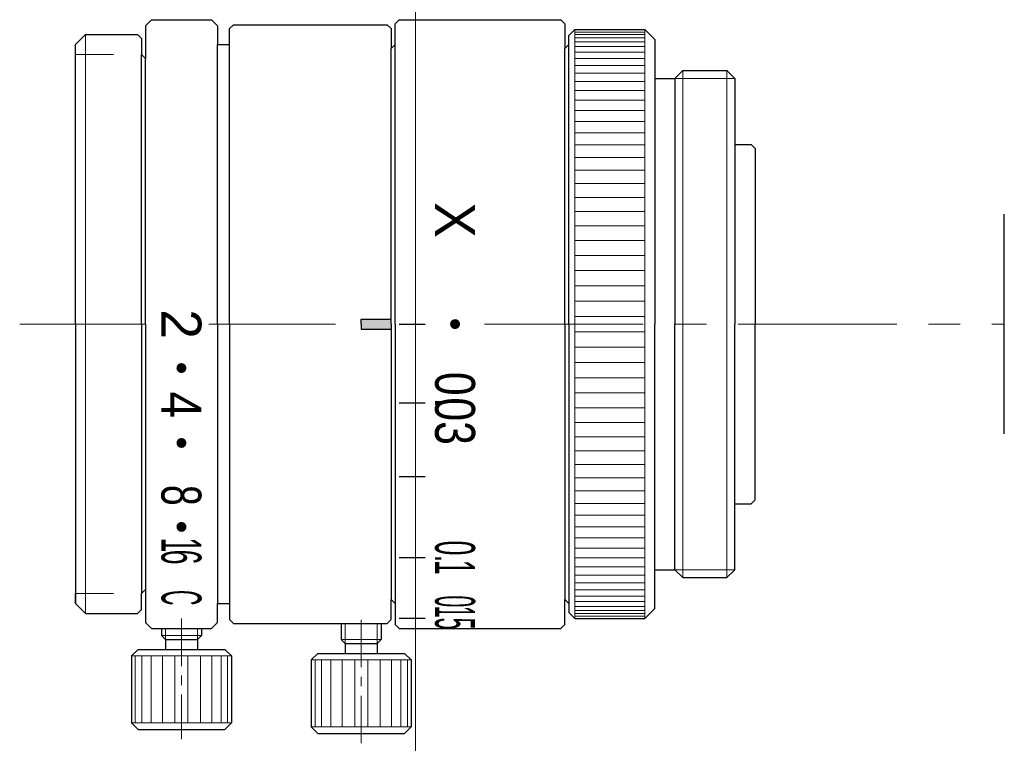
# Model space of a CAD drawing. Header units: millimetres. Extents: x -30 to 79, y 29 to 65.
import ezdxf
from ezdxf.enums import TextEntityAlignment as Align

# ---------------------------------------------------------------- set-up
doc = ezdxf.new("R2010")
doc.units = ezdxf.units.MM
doc.header["$LTSCALE"] = 0.25
doc.linetypes.add('CENTER', pattern=[50.8, 31.75, -6.35, 6.35, -6.35])
doc.layers.add('00_補助線', color=252, linetype='Continuous', lineweight=0, plot=False)
for name, color, linetype, lineweight in [('01_中心線', 1, 'CENTER', 20), ('03_寸法・文字', 50, 'Continuous', 20), ('iris＆image_circle', 7, 'Continuous', 30), ('画層1', 7, 'Continuous', 30)]:
    doc.layers.add(name, color=color, linetype=linetype, lineweight=lineweight)
doc.styles.add('VS Standard', font='txt', dxfattribs={"height": 3})

msp = doc.modelspace()

# ---------------------------------------------------------------- hatches: boundary and pattern name
at = {"layer": '03_寸法・文字'}
h = msp.add_hatch(color=256, dxfattribs=at)
h.dxf.hatch_style = 1
h.paths.add_polyline_path([(51.99, 50.25, 1), (51.99, 49.75, 1)])
h = msp.add_hatch(color=256, dxfattribs=at)
h.dxf.hatch_style = 1
h.paths.add_polyline_path([(38.29, 48.049, 1), (38.29, 47.549, 1)])
h = msp.add_hatch(color=256, dxfattribs=at)
h.dxf.hatch_style = 1
h.paths.add_polyline_path([(38.29, 44.296, 1), (38.29, 43.796, 1)])
h = msp.add_hatch(color=256, dxfattribs=at)
h.dxf.hatch_style = 1
h.paths.add_polyline_path([(38.29, 40.092, 1), (38.29, 39.592, 1)])
at = {"layer": '画層1'}
h = msp.add_hatch(color=256, dxfattribs=at)
h.dxf.hatch_style = 1
h.paths.add_polyline_path([(48.79, 50), (47.29, 50), (47.29, 49.75), (48.79, 49.75)])
h.paths.add_polyline_path([(48.79, 50.25), (47.29, 50.25), (47.29, 50), (48.79, 50)])

# ---------------------------------------------------------------- linework, layer by layer
at = {"layer": '00_補助線'}
for p, q in [((32.99, 63.5), (34.89, 63.5)), ((32.99, 36.5), (34.89, 36.5))]:
    msp.add_line(p, q, dxfattribs=at)
msp.add_xline((50, 50), (0, 1), dxfattribs=at)
at = {"layer": '01_中心線'}
for p, q in [((30.19, 50), (36.49, 50)), ((53.466, 50), (79.49, 50))]:
    msp.add_line(p, q, dxfattribs=at)
at = {"layer": '01_中心線', "ltscale": 0.8}
msp.add_line((39.658, 50), (46.796, 50), dxfattribs=at)
at = {"layer": '01_中心線', "ltscale": 0.3}
for p, q in [((47.29, 29), (47.29, 35.5)), ((38.29, 35.25), (38.29, 29.2))]:
    msp.add_line(p, q, dxfattribs=at)
at = {"layer": '03_寸法・文字', "lineweight": 30}
for p, q in [((49.19, 50), (50.49, 50)), ((49.19, 46.049), (50.49, 46.049)), ((49.19, 42.367), (50.49, 42.367)), ((49.19, 38.312), (50.49, 38.312)), ((49.19, 35.265), (50.49, 35.265))]:
    msp.add_line(p, q, dxfattribs=at)
at = {"layer": 'iris＆image_circle'}
msp.add_line((79.49, 44.5), (79.49, 55.5), dxfattribs=at)
at = {"layer": '画層1'}
for p, q in [((36.49, 64.95), (36.79, 65.25)), ((36.79, 65.25), (39.79, 65.25)), ((39.79, 65.25), (40.09, 64.95)), ((48.99, 65.05), (49.19, 65.25)), ((49.19, 65.25), (57.29, 65.25)), ((57.29, 65.25), (57.49, 65.05)), ((36.49, 64.95), (36.49, 63.3)), ((40.09, 64.95), (40.09, 64)), ((40.69, 64.8), (40.89, 65)), ((40.69, 64), (40.69, 64.8)), ((40.69, 64.45), (40.69, 64.8)), ((40.89, 65), (48.59, 65)), ((48.59, 65), (48.79, 64.8)), ((48.79, 64.8), (48.79, 63.8)), ((48.99, 64), (48.99, 65.05)), ((57.49, 65.05), (57.49, 63.8)), ((57.69, 64.45), (57.99, 64.75)), ((57.99, 64.75), (61.49, 64.75)), ((61.49, 64.75), (61.99, 64.25)), ((32.99, 64), (33.49, 64.5)), ((33.49, 64.5), (36.09, 64.5)), ((36.09, 64.5), (36.29, 64.3)), ((36.29, 64.3), (36.29, 63.5)), ((57.69, 64), (57.69, 64.45)), ((61.99, 64.25), (61.99, 62.303)), ((32.99, 50), (32.99, 64)), ((40.09, 64), (40.69, 64)), ((40.09, 50), (40.09, 64)), ((40.69, 50), (40.69, 64)), ((48.79, 63.8), (48.99, 64)), ((48.79, 63.8), (48.99, 64)), ((48.79, 50), (48.79, 63.8)), ((48.99, 50), (48.99, 64)), ((57.69, 64), (57.49, 63.8)), ((57.49, 50), (57.49, 63.8)), ((57.69, 50), (57.69, 64)), ((36.29, 63.5), (36.29, 63.5)), ((36.29, 63.5), (36.49, 63.3)), ((36.29, 50), (36.29, 63.5)), ((36.49, 50), (36.49, 63.3)), ((62.99, 62.303), (63.387, 62.7)), ((63.387, 62.7), (65.593, 62.7)), ((65.593, 62.7), (65.99, 62.303)), ((61.99, 62.303), (62.99, 62.303)), ((61.99, 62.303), (61.99, 50)), ((62.99, 62.303), (62.99, 62.303)), ((62.99, 62.303), (62.99, 50)), ((65.99, 62.303), (65.99, 50)), ((65.99, 59), (66.81, 59)), ((66.81, 59), (67.01, 58.8)), ((67.01, 58.8), (67.01, 50)), ((32.99, 50), (32.99, 36)), ((36.29, 50), (36.29, 36.5)), ((36.49, 50), (36.49, 36.7)), ((40.09, 50), (40.09, 36)), ((40.69, 50), (40.69, 36)), ((47.29, 50), (47.29, 50.25)), ((47.29, 50), (47.29, 49.75)), ((48.79, 50), (48.79, 36.2)), ((48.99, 50), (48.99, 36)), ((57.49, 50), (57.49, 36.2)), ((57.69, 50), (57.69, 36)), ((61.99, 37.697), (61.99, 50)), ((62.99, 37.697), (62.99, 50)), ((65.99, 37.697), (65.99, 50)), ((67.01, 41.2), (67.01, 50)), ((65.99, 41), (66.81, 41)), ((66.81, 41), (67.01, 41.2)), ((61.964, 37.697), (62.964, 37.697)), ((61.99, 35.75), (61.99, 37.697)), ((61.99, 37.697), (62.99, 37.697)), ((62.964, 37.697), (62.964, 37.697)), ((62.99, 37.697), (62.99, 37.697)), ((62.99, 37.697), (63.387, 37.3)), ((65.593, 37.3), (65.99, 37.697)), ((63.387, 37.3), (65.593, 37.3)), ((32.99, 36), (32.99, 36.5)), ((36.29, 36.5), (36.49, 36.7)), ((36.29, 35.7), (36.29, 36.5)), ((36.29, 36.5), (36.29, 36.5)), ((36.49, 36.7), (36.49, 35.05)), ((32.99, 36), (33.49, 35.5)), ((40.09, 35.05), (40.09, 36)), ((40.09, 36), (40.69, 36)), ((40.69, 36), (40.69, 35.2)), ((48.79, 36.2), (48.99, 36)), ((48.79, 35.2), (48.79, 36.2)), ((48.99, 36), (48.99, 34.95)), ((57.69, 36), (57.49, 36.2)), ((57.49, 34.95), (57.49, 36.2)), ((57.69, 36), (57.69, 36)), ((57.69, 36), (57.69, 35.55)), ((33.49, 35.5), (36.09, 35.5)), ((36.09, 35.5), (36.29, 35.7)), ((57.69, 35.55), (57.99, 35.25)), ((61.49, 35.25), (61.99, 35.75)), ((36.49, 35.05), (36.79, 34.75)), ((39.79, 34.75), (40.09, 35.05)), ((40.69, 35.2), (40.89, 35)), ((48.59, 35), (48.79, 35.2)), ((57.99, 35.25), (61.49, 35.25)), ((36.79, 34.75), (39.79, 34.75)), ((37.29, 34.75), (37.29, 34.4)), ((39.29, 34.75), (39.29, 34.4)), ((40.89, 35), (48.59, 35)), ((46.29, 35), (46.29, 34.2)), ((48.29, 35), (48.29, 34.2)), ((48.99, 34.95), (49.19, 34.75)), ((49.19, 34.75), (57.29, 34.75)), ((57.29, 34.75), (57.49, 34.95)), ((37.49, 34.2), (37.29, 34.4)), ((37.49, 34.2), (37.49, 33.7)), ((37.49, 34.2), (39.09, 34.2)), ((39.29, 34.4), (39.09, 34.2)), ((39.09, 34.2), (39.09, 33.7)), ((46.49, 34), (46.29, 34.2)), ((48.09, 34), (48.29, 34.2)), ((36.115, 33.7), (35.79, 33.375)), ((36.115, 33.7), (40.465, 33.7)), ((40.465, 33.7), (40.79, 33.375)), ((46.49, 34), (46.49, 33.5)), ((46.49, 34), (48.09, 34)), ((48.09, 34), (48.09, 33.5)), ((35.79, 33.375), (35.79, 30.025)), ((40.79, 33.375), (40.79, 30.025)), ((45.115, 33.5), (44.79, 33.175)), ((44.79, 33.175), (44.79, 29.825)), ((45.115, 33.5), (49.465, 33.5)), ((49.465, 33.5), (49.79, 33.175)), ((49.79, 33.175), (49.79, 29.825)), ((36.115, 29.7), (35.79, 30.025)), ((36.115, 29.7), (40.465, 29.7)), ((40.465, 29.7), (40.79, 30.025)), ((45.115, 29.5), (44.79, 29.825)), ((49.465, 29.5), (49.79, 29.825)), ((45.115, 29.5), (49.465, 29.5))]:
    msp.add_line(p, q, dxfattribs=at)
at = {"layer": '画層1', "lineweight": 9}
for p, q in [((57.99, 64.75), (57.99, 50)), ((61.49, 64.624), (57.99, 64.624)), ((61.49, 64.75), (61.49, 50)), ((33.49, 50), (33.49, 64.5)), ((61.49, 64.503), (57.99, 64.503)), ((61.49, 64.342), (57.99, 64.342)), ((61.49, 64.143), (57.99, 64.143)), ((61.49, 63.904), (57.99, 63.904)), ((61.49, 63.627), (57.99, 63.627)), ((61.49, 63.313), (57.99, 63.313)), ((61.49, 62.963), (57.99, 62.963)), ((63.387, 62.7), (63.387, 50)), ((65.593, 62.7), (65.593, 50)), ((61.49, 62.576), (57.99, 62.576)), ((61.49, 62.156), (57.99, 62.156)), ((61.49, 61.702), (57.99, 61.702)), ((61.49, 61.216), (57.99, 61.216)), ((61.49, 60.699), (57.99, 60.699)), ((61.49, 60.153), (57.99, 60.153)), ((61.49, 59.579), (57.99, 59.579)), ((61.49, 58.979), (57.99, 58.979)), ((61.49, 58.354), (57.99, 58.354)), ((61.49, 57.707), (57.99, 57.707)), ((61.49, 57.038), (57.99, 57.038)), ((61.49, 56.35), (57.99, 56.35)), ((61.49, 55.645), (57.99, 55.645)), ((61.49, 54.924), (57.99, 54.924)), ((61.49, 54.189), (57.99, 54.189)), ((61.49, 53.443), (57.99, 53.443)), ((61.49, 52.688), (57.99, 52.688)), ((61.49, 51.925), (57.99, 51.925)), ((61.49, 51.157), (57.99, 51.157)), ((61.49, 50.386), (57.99, 50.386)), ((33.49, 50), (33.49, 35.5)), ((57.99, 35.25), (57.99, 50)), ((61.49, 35.25), (61.49, 50)), ((63.387, 37.3), (63.387, 50)), ((65.593, 37.3), (65.593, 50)), ((61.49, 49.614), (57.99, 49.614)), ((61.49, 48.843), (57.99, 48.843)), ((61.49, 48.075), (57.99, 48.075)), ((61.49, 47.312), (57.99, 47.312)), ((61.49, 46.557), (57.99, 46.557)), ((61.49, 45.811), (57.99, 45.811)), ((61.49, 45.076), (57.99, 45.076)), ((61.49, 44.355), (57.99, 44.355)), ((61.49, 43.65), (57.99, 43.65)), ((61.49, 42.962), (57.99, 42.962)), ((61.49, 42.293), (57.99, 42.293)), ((61.49, 41.646), (57.99, 41.646)), ((61.49, 41.021), (57.99, 41.021)), ((61.49, 40.421), (57.99, 40.421)), ((61.49, 39.847), (57.99, 39.847)), ((61.49, 39.301), (57.99, 39.301)), ((61.49, 38.784), (57.99, 38.784)), ((61.49, 38.298), (57.99, 38.298)), ((61.49, 37.844), (57.99, 37.844)), ((61.49, 37.424), (57.99, 37.424)), ((61.49, 37.037), (57.99, 37.037)), ((61.49, 36.687), (57.99, 36.687)), ((61.49, 36.373), (57.99, 36.373)), ((61.49, 36.096), (57.99, 36.096)), ((61.49, 35.857), (57.99, 35.857)), ((61.49, 35.658), (57.99, 35.658)), ((61.49, 35.497), (57.99, 35.497)), ((61.49, 35.376), (57.99, 35.376)), ((37.29, 34.4), (39.29, 34.4)), ((46.29, 34.2), (48.29, 34.2)), ((35.79, 33.375), (40.79, 33.375)), ((35.98, 30.025), (35.98, 33.375)), ((36.307, 30.025), (36.307, 33.375)), ((36.768, 30.025), (36.768, 33.375)), ((37.333, 30.025), (37.333, 33.375)), ((37.964, 30.025), (37.964, 33.375)), ((38.616, 30.025), (38.616, 33.375)), ((39.247, 30.025), (39.247, 33.375)), ((39.812, 30.025), (39.812, 33.375)), ((40.273, 30.025), (40.273, 33.375)), ((40.6, 30.025), (40.6, 33.375)), ((44.79, 33.175), (49.79, 33.175)), ((44.98, 29.825), (44.98, 33.175)), ((45.307, 29.825), (45.307, 33.175)), ((45.768, 29.825), (45.768, 33.175)), ((46.333, 29.825), (46.333, 33.175)), ((46.964, 29.825), (46.964, 33.175)), ((47.616, 29.825), (47.616, 33.175)), ((48.247, 29.825), (48.247, 33.175)), ((48.812, 29.825), (48.812, 33.175)), ((49.273, 29.825), (49.273, 33.175)), ((49.6, 29.825), (49.6, 33.175)), ((35.79, 30.025), (40.79, 30.025)), ((44.79, 29.825), (49.79, 29.825))]:
    msp.add_line(p, q, dxfattribs=at)
at = {"layer": '画層1', "lineweight": 20}
for p, q in [((62.99, 62.303), (65.99, 62.303)), ((62.99, 37.697), (65.99, 37.697)), ((37.49, 34.75), (37.49, 34.2)), ((39.09, 34.75), (39.09, 34.2)), ((46.49, 35), (46.49, 34)), ((48.09, 35), (48.09, 34))]:
    msp.add_line(p, q, dxfattribs=at)
at = {"layer": '画層1', "ltscale": 0.8}
for p, q in [((47.29, 50.25), (48.79, 50.25)), ((47.29, 49.75), (48.79, 49.75))]:
    msp.add_line(p, q, dxfattribs=at)

# ---------------------------------------------------------------- texts
at = {"layer": '03_寸法・文字', "style": 'VS Standard'}
for s, p in [('X', (52.99, 55.216)), ('2', (39.285, 50))]:
    msp.add_text(s, height=2, rotation=270, dxfattribs=at).set_placement(p, align=Align.TOP_CENTER)
for s, width, p in [('0', 0.8, (52.99, 47.013)), ('4', 0.9, (39.285, 45.959)), ('03', 0.8, (52.99, 45.139)), ('.', 0.8, (52.99, 46.049)), ('8', 0.7, (39.285, 41.424)), ('1', 0.5, (39.29, 38.936)), ('0', 0.5, (52.99, 38.786)), ('6', 0.5, (39.29, 38.33)), ('.', 0.5, (52.99, 38.257)), ('1', 0.5, (52.99, 37.815)), ('C', 0.4, (39.29, 36.293)), ('0', 0.4, (52.99, 36.111)), ('15', 0.4, (52.99, 35.293)), ('.', 0.4, (52.99, 35.582))]:
    msp.add_text(s, height=2, rotation=270, dxfattribs=dict(at, width=width)).set_placement(p, align=Align.TOP_CENTER)

doc.saveas('drawing.dxf')
